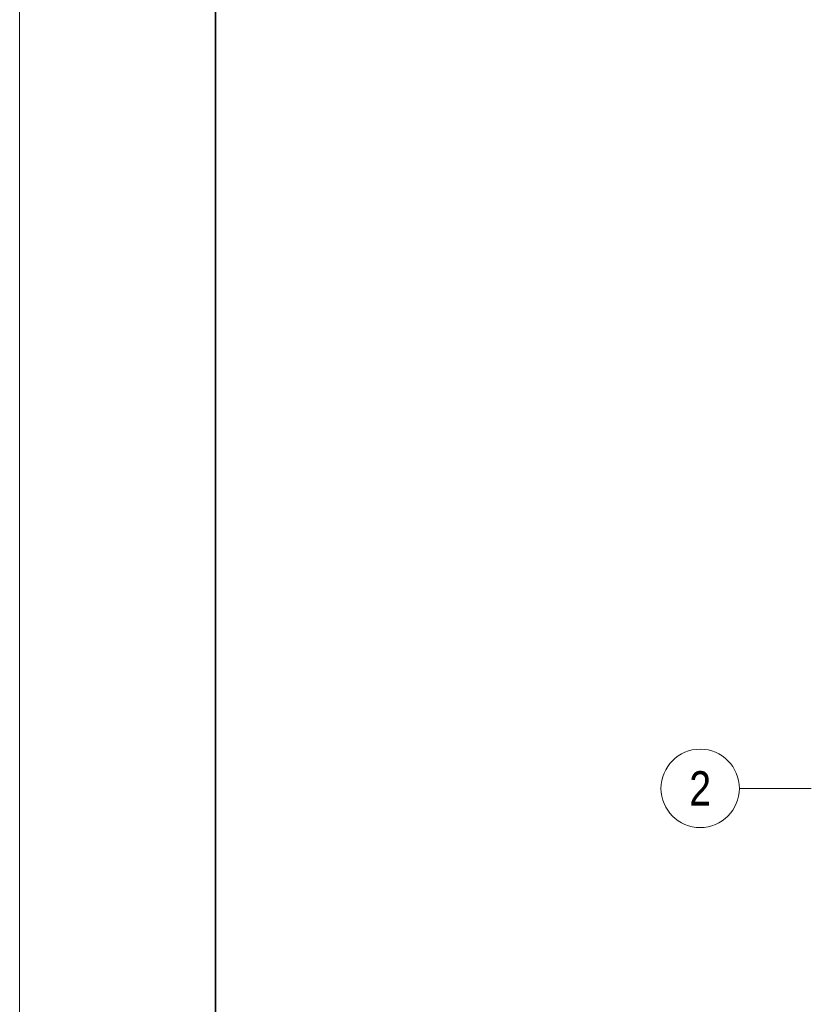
# Model space of a CAD drawing. Extents: x -620 to 300, y 62 to 1162.
# Tile 55 of 256: x -620 to -539, y 812 to 913. Entities that reach past the tile are written whole.
import ezdxf
from ezdxf.enums import TextEntityAlignment as Align
from ezdxf.lldxf.tags import DXFTag

# ---------------------------------------------------------------- set-up
doc = ezdxf.new("R2010")
doc.units = 0
doc.layers.add('iwb_Layout Achsbezeichung', color=1, linetype='Continuous', lineweight=13, true_color=0xff0000)
doc.layers.add('iwb_Plankopf Rahmen', color=7, linetype='Continuous', lineweight=35)
doc.styles.get("Standard").update_dxf_attribs({"font": 'ARIALN.TTF'})
tags = doc.linetypes.add('STRICHPUNKT2', pattern=[12.7, 6.35, -3.175, 0, -3.175]).pattern_tags.tags
tags[10:11] = [DXFTag(74, 4), DXFTag(75, 0), DXFTag(340, '0'), DXFTag(46, 0.0), DXFTag(50, 0.0), DXFTag(44, 0.0), DXFTag(45, 0.0)]
tags[8:9] = [DXFTag(74, 4), DXFTag(75, 0), DXFTag(340, '0'), DXFTag(46, 0.0), DXFTag(50, 0.0), DXFTag(44, 0.0), DXFTag(45, 0.0)]
tags[6:7] = [DXFTag(74, 4), DXFTag(75, 0), DXFTag(340, '0'), DXFTag(46, 0.0), DXFTag(50, 0.0), DXFTag(44, 0.0), DXFTag(45, 0.0)]
tags[4:5] = [DXFTag(74, 4), DXFTag(75, 0), DXFTag(340, '0'), DXFTag(46, 0.0), DXFTag(50, 0.0), DXFTag(44, 0.0), DXFTag(45, 0.0)]

msp = doc.modelspace()

# ---------------------------------------------------------------- linework, layer by layer
at = {"layer": 'iwb_Layout Achsbezeichung', "linetype": 'STRICHPUNKT2', "lineweight": 13, "ltscale": 0.39}
msp.add_line((-538.86, 834.45), (-546.19, 834.45), dxfattribs=at)
at = {"layer": 'iwb_Layout Achsbezeichung', "ltscale": 0.39}
msp.add_circle((-550.19, 834.45), 4, dxfattribs=at)
at = {"layer": 'iwb_Plankopf Rahmen', "color": 8, "lineweight": 13, "ltscale": 0.13, "true_color": 0x808080}
msp.add_lwpolyline([(300.35, 62.43), (-619.65, 62.43), (-619.65, 1162.43), (300.35, 1162.43), (300.35, 62.43)], close=True, dxfattribs=at)
at = {"layer": 'iwb_Plankopf Rahmen', "ltscale": 0.35}
msp.add_lwpolyline([(-599.65, 67.43), (-599.65, 1157.43), (295.35, 1157.43), (295.35, 67.43), (-599.65, 67.43)], close=True, dxfattribs=at)

# ---------------------------------------------------------------- texts
at = {"layer": 'iwb_Layout Achsbezeichung', "ltscale": 0.39}
msp.add_text('2', height=3.5, dxfattribs=at).set_placement((-550.19, 834.45), align=Align.MIDDLE_CENTER)

doc.saveas('drawing.dxf')
